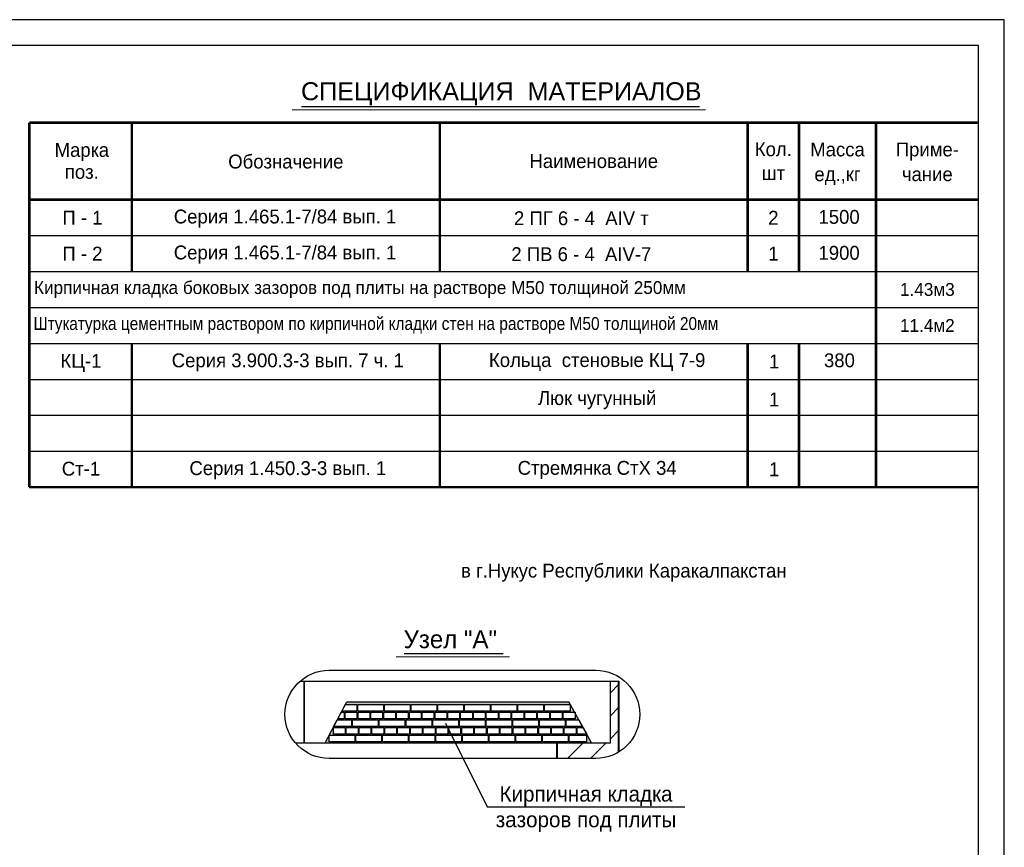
# Model space of a CAD drawing. Header units: millimetres. Extents: x -5733 to 3442, y -1003 to 2277.
# Tile 3 of 20: x 2262 to 2454, y 55 to 216. Entities that reach past the tile are written whole.
import ezdxf
from ezdxf.enums import TextEntityAlignment as Align

# ---------------------------------------------------------------- set-up
doc = ezdxf.new("R2010")
doc.units = ezdxf.units.MM
doc.styles.add('Arial_3', font='arial.ttf', dxfattribs={"height": 3})
doc.styles.add('А2.5', font='GOTHIC.TTF', dxfattribs={"height": 2.5})
doc.styles.add('А3', font='GOTHIC.TTF', dxfattribs={"height": 3})

# ---------------------------------------------------------------- blocks, each defined once
blk = doc.blocks.new('vcBlockPos')
at = {"color": 0, "linetype": 'ByBlock', "lineweight": -2, "style": 'Arial_3'}
blk.add_attdef('ПОЗИЦИЯ', text='', height=3, dxfattribs=at).set_placement((0, 0), align=Align.BOTTOM_CENTER)
at = {"color": 0, "linetype": 'ByBlock', "lineweight": -2, "style": 'Arial_3', "flags": 1}
blk.add_attdef('КОЛИЧЕСТВО', text='', height=3, dxfattribs=at).set_placement((0, 0), align=Align.RIGHT)
at = {"color": 0, "linetype": 'ByBlock', "lineweight": -2, "style": 'Arial_3'}
blk.add_attdef('НТЕКСТ', text='', height=3, dxfattribs=at).set_placement((0, 0), align=Align.TOP_CENTER)

msp = doc.modelspace()

# ---------------------------------------------------------------- hatches: boundary and pattern name
h = msp.add_hatch()
h.set_pattern_fill('ANSI36', color=8)
h.set_pattern_definition([(45, (8076.431749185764, -3321.743619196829), (1.683798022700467, 6.173926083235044), [7.9375, -1.5875, 0, -1.5875])])
edge = h.paths.add_edge_path()
edge.add_line((2366.582208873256, 71.91790959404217), (2374.08029264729, 71.91790959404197))
edge.add_arc((2374.080292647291, 80.50727580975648), 8.589366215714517, 269.9999999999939, 301.6094721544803)
edge.add_line((2378.582208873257, 73.19222541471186), (2378.582208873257, 86.95579697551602))
edge.add_line((2378.582208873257, 86.95579697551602), (2376.935371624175, 86.95579697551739))
edge.add_line((2376.935371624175, 86.95579697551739), (2376.935371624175, 74.95586426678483))
edge.add_line((2376.935371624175, 74.95586426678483), (2366.582208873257, 74.95586426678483))
edge.add_line((2366.582208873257, 74.95586426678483), (2366.582208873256, 71.91790959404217))
h = msp.add_hatch()
h.set_pattern_fill('ANSI36', color=8, scale=0.1)
h.set_pattern_definition([(45, (0, 0), (0.1683798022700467, 0.6173926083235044), [0.7937500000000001, -0.15875, 0, -0.15875])])
h.paths.add_polyline_path([(2368.85841578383, 82.9834541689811), (2325.560932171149, 82.98345416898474), (2325.282788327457, 82.45586426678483), (2327.519605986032, 82.45586426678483), (2327.519605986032, 81.15586426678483), (2324.597432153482, 81.15586426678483), (2324.491992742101, 80.95586426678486), (2325.069605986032, 80.95586426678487), (2325.069605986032, 79.65586426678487), (2323.806636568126, 79.65586426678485), (2323.701197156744, 79.45586426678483), (2326.519605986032, 79.45586426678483), (2326.519605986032, 78.15586426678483), (2323.01584098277, 78.15586426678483), (2322.119605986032, 76.45586426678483), (2327.119605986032, 76.45586426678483), (2327.119605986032, 75.15586426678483), (2322.119605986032, 75.15586426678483), (2322.119605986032, 76.4558642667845), (2321.328810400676, 74.95586426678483), (2373.27536477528, 74.95586426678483), (2372.339988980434, 76.65586426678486), (2370.469605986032, 76.65586426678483), (2370.469605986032, 77.95586426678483), (2371.624701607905, 77.95586426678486), (2371.514657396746, 78.15586426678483), (2368.31960598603, 78.15586426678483), (2368.31960598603, 79.45586426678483), (2370.799370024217, 79.45586426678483), (2370.069605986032, 80.78217490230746), (2370.069605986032, 79.65586426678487), (2367.769605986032, 79.65586426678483), (2367.769605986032, 80.95586426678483), (2369.97403844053, 80.95586426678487)])
h.paths.add_polyline_path([(2348.319605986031, 82.45586426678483), (2348.319605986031, 81.15586426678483), (2343.319605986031, 81.15586426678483), (2343.319605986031, 82.45586426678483)], flags=16)
h.paths.add_polyline_path([(2343.119605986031, 82.45586426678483), (2343.119605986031, 81.15586426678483), (2338.119605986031, 81.15586426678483), (2338.119605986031, 82.45586426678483)], flags=16)
h.paths.add_polyline_path([(2345.069605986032, 80.95586426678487), (2345.069605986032, 79.65586426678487), (2342.769605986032, 79.65586426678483), (2342.769605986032, 80.95586426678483)], flags=16)
h.paths.add_polyline_path([(2342.569605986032, 80.95586426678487), (2342.569605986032, 79.65586426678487), (2340.269605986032, 79.65586426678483), (2340.269605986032, 80.95586426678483)], flags=16)
h.paths.add_polyline_path([(2345.269605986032, 80.95586426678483), (2347.569605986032, 80.95586426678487), (2347.569605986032, 79.65586426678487), (2345.269605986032, 79.65586426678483)], flags=16)
h.paths.add_polyline_path([(2347.319605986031, 79.45586426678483), (2347.319605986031, 78.15586426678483), (2342.319605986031, 78.15586426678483), (2342.319605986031, 79.45586426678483)], flags=16)
h.paths.add_polyline_path([(2342.119605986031, 79.45586426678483), (2342.119605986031, 78.15586426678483), (2337.119605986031, 78.15586426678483), (2337.119605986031, 79.45586426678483)], flags=16)
h.paths.add_polyline_path([(2340.069605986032, 80.95586426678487), (2340.069605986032, 79.65586426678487), (2337.769605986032, 79.65586426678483), (2337.769605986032, 80.95586426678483)], flags=16)
h.paths.add_polyline_path([(2345.269605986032, 77.95586426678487), (2345.269605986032, 76.65586426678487), (2342.969605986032, 76.65586426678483), (2342.969605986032, 77.95586426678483)], flags=16)
h.paths.add_polyline_path([(2342.769605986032, 77.95586426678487), (2342.769605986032, 76.65586426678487), (2340.469605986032, 76.65586426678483), (2340.469605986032, 77.95586426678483)], flags=16)
h.paths.add_polyline_path([(2347.769605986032, 80.95586426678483), (2350.069605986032, 80.95586426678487), (2350.069605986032, 79.65586426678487), (2347.769605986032, 79.65586426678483)], flags=16)
h.paths.add_polyline_path([(2345.469605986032, 77.95586426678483), (2347.769605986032, 77.95586426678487), (2347.769605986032, 76.65586426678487), (2345.469605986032, 76.65586426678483)], flags=16)
h.paths.add_polyline_path([(2348.519605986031, 82.45586426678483), (2353.519605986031, 82.45586426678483), (2353.519605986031, 81.15586426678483), (2348.519605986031, 81.15586426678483)], flags=16)
h.paths.add_polyline_path([(2347.519605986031, 79.45586426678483), (2352.519605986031, 79.45586426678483), (2352.519605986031, 78.15586426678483), (2347.519605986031, 78.15586426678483)], flags=16)
h.paths.add_polyline_path([(2337.919605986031, 82.45586426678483), (2337.919605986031, 81.15586426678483), (2332.919605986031, 81.15586426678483), (2332.919605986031, 82.45586426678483)], flags=16)
h.paths.add_polyline_path([(2340.269605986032, 77.95586426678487), (2340.269605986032, 76.65586426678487), (2337.969605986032, 76.65586426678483), (2337.969605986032, 77.95586426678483)], flags=16)
h.paths.add_polyline_path([(2337.569605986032, 80.95586426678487), (2337.569605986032, 79.65586426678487), (2335.269605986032, 79.65586426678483), (2335.269605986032, 80.95586426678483)], flags=16)
h.paths.add_polyline_path([(2347.919605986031, 76.45586426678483), (2347.919605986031, 75.15586426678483), (2342.919605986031, 75.15586426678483), (2342.919605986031, 76.45586426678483)], flags=16)
h.paths.add_polyline_path([(2342.719605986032, 76.45586426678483), (2342.719605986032, 75.15586426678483), (2337.719605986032, 75.15586426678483), (2337.719605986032, 76.45586426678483)], flags=16)
h.paths.add_polyline_path([(2347.969605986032, 77.95586426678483), (2350.269605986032, 77.95586426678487), (2350.269605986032, 76.65586426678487), (2347.969605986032, 76.65586426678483)], flags=16)
h.paths.add_polyline_path([(2350.269605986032, 80.95586426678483), (2352.569605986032, 80.95586426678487), (2352.569605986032, 79.65586426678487), (2350.269605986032, 79.65586426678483)], flags=16)
h.paths.add_polyline_path([(2336.919605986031, 79.45586426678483), (2336.919605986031, 78.15586426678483), (2331.919605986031, 78.15586426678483), (2331.919605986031, 79.45586426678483)], flags=16)
h.paths.add_polyline_path([(2337.769605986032, 77.95586426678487), (2337.769605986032, 76.65586426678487), (2335.469605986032, 76.65586426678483), (2335.469605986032, 77.95586426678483)], flags=16)
h.paths.add_polyline_path([(2348.119605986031, 76.45586426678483), (2353.119605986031, 76.45586426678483), (2353.119605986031, 75.15586426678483), (2348.119605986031, 75.15586426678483)], flags=16)
h.paths.add_polyline_path([(2335.069605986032, 80.95586426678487), (2335.069605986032, 79.65586426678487), (2332.769605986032, 79.65586426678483), (2332.769605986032, 80.95586426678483)], flags=16)
h.paths.add_polyline_path([(2337.519605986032, 76.45586426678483), (2337.519605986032, 75.15586426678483), (2332.519605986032, 75.15586426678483), (2332.519605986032, 76.45586426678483)], flags=16)
h.paths.add_polyline_path([(2350.469605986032, 77.95586426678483), (2352.769605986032, 77.95586426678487), (2352.769605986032, 76.65586426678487), (2350.469605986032, 76.65586426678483)], flags=16)
h.paths.add_polyline_path([(2335.269605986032, 77.95586426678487), (2335.269605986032, 76.65586426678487), (2332.969605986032, 76.65586426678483), (2332.969605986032, 77.95586426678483)], flags=16)
h.paths.add_polyline_path([(2352.769605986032, 80.95586426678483), (2355.069605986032, 80.95586426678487), (2355.069605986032, 79.65586426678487), (2352.769605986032, 79.65586426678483)], flags=16)
h.paths.add_polyline_path([(2352.719605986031, 79.45586426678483), (2357.719605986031, 79.45586426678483), (2357.719605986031, 78.15586426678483), (2352.719605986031, 78.15586426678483)], flags=16)
h.paths.add_polyline_path([(2353.719605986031, 82.45586426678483), (2358.719605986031, 82.45586426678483), (2358.719605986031, 81.15586426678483), (2353.719605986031, 81.15586426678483)], flags=16)
h.paths.add_polyline_path([(2332.719605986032, 82.45586426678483), (2332.719605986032, 81.15586426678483), (2327.719605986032, 81.15586426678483), (2327.719605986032, 82.45586426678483)], flags=16)
h.paths.add_polyline_path([(2352.969605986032, 77.95586426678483), (2355.269605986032, 77.95586426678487), (2355.269605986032, 76.65586426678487), (2352.969605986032, 76.65586426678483)], flags=16)
h.paths.add_polyline_path([(2332.569605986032, 80.95586426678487), (2332.569605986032, 79.65586426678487), (2330.269605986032, 79.65586426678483), (2330.269605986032, 80.95586426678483)], flags=16)
h.paths.add_polyline_path([(2332.769605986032, 77.95586426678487), (2332.769605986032, 76.65586426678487), (2330.469605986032, 76.65586426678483), (2330.469605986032, 77.95586426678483)], flags=16)
h.paths.add_polyline_path([(2353.319605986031, 76.45586426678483), (2358.319605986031, 76.45586426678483), (2358.319605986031, 75.15586426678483), (2353.319605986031, 75.15586426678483)], flags=16)
h.paths.add_polyline_path([(2355.269605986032, 80.95586426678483), (2357.569605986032, 80.95586426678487), (2357.569605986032, 79.65586426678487), (2355.269605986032, 79.65586426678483)], flags=16)
h.paths.add_polyline_path([(2331.719605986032, 79.45586426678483), (2331.719605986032, 78.15586426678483), (2326.719605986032, 78.15586426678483), (2326.719605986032, 79.45586426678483)], flags=16)
h.paths.add_polyline_path([(2332.319605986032, 76.45586426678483), (2332.319605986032, 75.15586426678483), (2327.319605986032, 75.15586426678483), (2327.319605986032, 76.45586426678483)], flags=16)
h.paths.add_polyline_path([(2355.469605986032, 77.95586426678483), (2357.769605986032, 77.95586426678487), (2357.769605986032, 76.65586426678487), (2355.469605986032, 76.65586426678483)], flags=16)
h.paths.add_polyline_path([(2330.069605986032, 80.95586426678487), (2330.069605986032, 79.65586426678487), (2327.769605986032, 79.65586426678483), (2327.769605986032, 80.95586426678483)], flags=16)
h.paths.add_polyline_path([(2330.269605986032, 77.95586426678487), (2330.269605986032, 76.65586426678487), (2327.969605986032, 76.65586426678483), (2327.969605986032, 77.95586426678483)], flags=16)
h.paths.add_polyline_path([(2357.769605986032, 80.95586426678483), (2360.069605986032, 80.95586426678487), (2360.069605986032, 79.65586426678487), (2357.769605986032, 79.65586426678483)], flags=16)
h.paths.add_polyline_path([(2357.919605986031, 79.45586426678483), (2362.919605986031, 79.45586426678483), (2362.919605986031, 78.15586426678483), (2357.919605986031, 78.15586426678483)], flags=16)
h.paths.add_polyline_path([(2357.969605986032, 77.95586426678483), (2360.269605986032, 77.95586426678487), (2360.269605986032, 76.65586426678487), (2357.969605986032, 76.65586426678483)], flags=16)
h.paths.add_polyline_path([(2358.919605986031, 82.45586426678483), (2363.919605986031, 82.45586426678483), (2363.919605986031, 81.15586426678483), (2358.919605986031, 81.15586426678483)], flags=16)
h.paths.add_polyline_path([(2327.569605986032, 80.95586426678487), (2327.569605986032, 79.65586426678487), (2325.269605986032, 79.65586426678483), (2325.269605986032, 80.95586426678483)], flags=16)
h.paths.add_polyline_path([(2327.769605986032, 77.95586426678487), (2327.769605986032, 76.65586426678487), (2325.469605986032, 76.65586426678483), (2325.469605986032, 77.95586426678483)], flags=16)
h.paths.add_polyline_path([(2358.519605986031, 76.45586426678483), (2363.519605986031, 76.45586426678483), (2363.519605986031, 75.15586426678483), (2358.519605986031, 75.15586426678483)], flags=16)
h.paths.add_polyline_path([(2360.269605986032, 80.95586426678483), (2362.569605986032, 80.95586426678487), (2362.569605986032, 79.65586426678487), (2360.269605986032, 79.65586426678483)], flags=16)
h.paths.add_polyline_path([(2360.469605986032, 77.95586426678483), (2362.769605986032, 77.95586426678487), (2362.769605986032, 76.65586426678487), (2360.469605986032, 76.65586426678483)], flags=16)
h.paths.add_polyline_path([(2325.269605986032, 77.95586426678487), (2325.269605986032, 76.65586426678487), (2322.969605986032, 76.65586426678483), (2322.969605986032, 77.95586426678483)], flags=16)
h.paths.add_polyline_path([(2362.769605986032, 80.95586426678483), (2365.069605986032, 80.95586426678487), (2365.069605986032, 79.65586426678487), (2362.769605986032, 79.65586426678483)], flags=16)
h.paths.add_polyline_path([(2363.11960598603, 79.45586426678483), (2368.11960598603, 79.45586426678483), (2368.11960598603, 78.15586426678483), (2363.11960598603, 78.15586426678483)], flags=16)
h.paths.add_polyline_path([(2362.969605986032, 77.95586426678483), (2365.269605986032, 77.95586426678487), (2365.269605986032, 76.65586426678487), (2362.969605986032, 76.65586426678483)], flags=16)
h.paths.add_polyline_path([(2364.11960598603, 82.45586426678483), (2369.11960598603, 82.45586426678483), (2369.11960598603, 81.15586426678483), (2364.11960598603, 81.15586426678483)], flags=16)
h.paths.add_polyline_path([(2363.719605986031, 76.45586426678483), (2368.719605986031, 76.45586426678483), (2368.719605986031, 75.15586426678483), (2363.719605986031, 75.15586426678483)], flags=16)
h.paths.add_polyline_path([(2365.269605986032, 80.95586426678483), (2367.569605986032, 80.95586426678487), (2367.569605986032, 79.65586426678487), (2365.269605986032, 79.65586426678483)], flags=16)
h.paths.add_polyline_path([(2365.469605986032, 77.95586426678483), (2367.769605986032, 77.95586426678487), (2367.769605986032, 76.65586426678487), (2365.469605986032, 76.65586426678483)], flags=16)
h.paths.add_polyline_path([(2367.969605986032, 77.95586426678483), (2370.269605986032, 77.95586426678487), (2370.269605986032, 76.65586426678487), (2367.969605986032, 76.65586426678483)], flags=16)
h.paths.add_polyline_path([(2368.919605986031, 76.45586426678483), (2372.31960598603, 76.45586426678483), (2372.31960598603, 75.15586426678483), (2368.919605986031, 75.15586426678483)], flags=16)

# ---------------------------------------------------------------- linework, layer by layer
for p, q in [((2316.746270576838, 198.924995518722), (2394.308297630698, 198.924995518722)), ((2263.701609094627, 173.7826077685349), (2448.701609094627, 173.7826077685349)), ((2263.701609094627, 173.7826077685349), (2448.701609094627, 173.7826077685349)), ((2263.701609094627, 173.7826077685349), (2448.701609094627, 173.7826077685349)), ((2263.701609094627, 166.7826077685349), (2448.701609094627, 166.7826077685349)), ((2263.701609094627, 159.7826077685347), (2448.701609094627, 159.7826077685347)), ((2263.701609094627, 152.7826077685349), (2448.701609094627, 152.7826077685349)), ((2263.701609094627, 145.7826077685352), (2448.701609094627, 145.7826077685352)), ((2263.701609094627, 138.7826077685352), (2448.701609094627, 138.7826077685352)), ((2263.701609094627, 131.7826077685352), (2448.701609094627, 131.7826077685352)), ((2263.701609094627, 124.7826077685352), (2448.701609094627, 124.7826077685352)), ((2336.736746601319, 92.38481496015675), (2356.066222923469, 92.38481496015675))]:
    msp.add_line(p, q)
at = {"lineweight": 30}
for p, q in [((2316.453184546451, 86.95579697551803), (2317.335894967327, 86.95579697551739)), ((2317.295708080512, 86.95579697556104), (2378.582208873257, 86.95579697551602)), ((2317.295708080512, 74.95586426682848), (2317.295708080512, 86.95579697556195)), ((2317.335894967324, 74.95586426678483), (2317.335894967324, 86.9557969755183)), ((2376.935371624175, 74.95586426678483), (2376.935371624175, 86.9557969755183)), ((2321.335872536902, 74.96925989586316), (2325.560932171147, 82.9834541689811)), ((2325.560932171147, 82.98345416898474), (2368.858415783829, 82.9834541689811)), ((2373.27536477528, 74.95586426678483), (2368.85841578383, 82.9834541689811)), ((2315.572826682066, 74.95586426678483), (2317.335894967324, 74.95586426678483)), ((2317.335894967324, 74.95586426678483), (2376.935371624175, 74.95586426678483))]:
    msp.add_line(p, q, dxfattribs=at)
at = {"lineweight": 40}
for p, q in [((2378.582208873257, 73.19222541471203), (2378.582208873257, 86.95586426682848)), ((2366.582208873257, 71.91790959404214), (2366.582208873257, 74.95586426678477))]:
    msp.add_line(p, q, dxfattribs=at)
for points in [[(2033.705814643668, -81.15608295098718), (2453.701609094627, -81.15608295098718), (2453.701609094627, 215.8477185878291), (2033.705814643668, 215.8477185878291)], [(2324.491992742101, 80.95586426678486), (2325.069605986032, 80.95586426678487), (2325.069605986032, 79.65586426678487), (2323.806636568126, 79.65586426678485)], [(2325.282788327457, 82.45586426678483), (2327.519605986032, 82.45586426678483), (2327.519605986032, 81.15586426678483), (2324.597432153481, 81.15586426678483)], [(2325.269605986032, 80.95586426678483), (2327.569605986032, 80.95586426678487), (2327.569605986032, 79.65586426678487), (2325.269605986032, 79.65586426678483)], [(2327.719605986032, 82.45586426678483), (2332.719605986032, 82.45586426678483), (2332.719605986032, 81.15586426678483), (2327.719605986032, 81.15586426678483)], [(2327.769605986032, 80.95586426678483), (2330.069605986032, 80.95586426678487), (2330.069605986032, 79.65586426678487), (2327.769605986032, 79.65586426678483)], [(2330.269605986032, 80.95586426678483), (2332.569605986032, 80.95586426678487), (2332.569605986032, 79.65586426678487), (2330.269605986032, 79.65586426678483)], [(2332.769605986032, 80.95586426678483), (2335.069605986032, 80.95586426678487), (2335.069605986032, 79.65586426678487), (2332.769605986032, 79.65586426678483)], [(2332.919605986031, 82.45586426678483), (2337.919605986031, 82.45586426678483), (2337.919605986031, 81.15586426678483), (2332.919605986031, 81.15586426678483)], [(2335.269605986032, 80.95586426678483), (2337.569605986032, 80.95586426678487), (2337.569605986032, 79.65586426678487), (2335.269605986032, 79.65586426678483)], [(2337.769605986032, 80.95586426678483), (2340.069605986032, 80.95586426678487), (2340.069605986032, 79.65586426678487), (2337.769605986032, 79.65586426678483)], [(2338.119605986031, 82.45586426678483), (2343.119605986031, 82.45586426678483), (2343.119605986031, 81.15586426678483), (2338.119605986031, 81.15586426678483)], [(2340.269605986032, 80.95586426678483), (2342.569605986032, 80.95586426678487), (2342.569605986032, 79.65586426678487), (2340.269605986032, 79.65586426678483)], [(2342.769605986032, 80.95586426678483), (2345.069605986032, 80.95586426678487), (2345.069605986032, 79.65586426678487), (2342.769605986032, 79.65586426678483)], [(2343.319605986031, 82.45586426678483), (2348.319605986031, 82.45586426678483), (2348.319605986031, 81.15586426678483), (2343.319605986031, 81.15586426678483)], [(2345.269605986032, 80.95586426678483), (2347.569605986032, 80.95586426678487), (2347.569605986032, 79.65586426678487), (2345.269605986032, 79.65586426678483)], [(2347.769605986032, 80.95586426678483), (2350.069605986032, 80.95586426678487), (2350.069605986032, 79.65586426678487), (2347.769605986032, 79.65586426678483)], [(2348.519605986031, 82.45586426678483), (2353.519605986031, 82.45586426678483), (2353.519605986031, 81.15586426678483), (2348.519605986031, 81.15586426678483)], [(2350.269605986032, 80.95586426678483), (2352.569605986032, 80.95586426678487), (2352.569605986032, 79.65586426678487), (2350.269605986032, 79.65586426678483)], [(2352.769605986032, 80.95586426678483), (2355.069605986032, 80.95586426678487), (2355.069605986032, 79.65586426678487), (2352.769605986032, 79.65586426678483)], [(2353.719605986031, 82.45586426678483), (2358.719605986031, 82.45586426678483), (2358.719605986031, 81.15586426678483), (2353.719605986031, 81.15586426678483)], [(2355.269605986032, 80.95586426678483), (2357.569605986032, 80.95586426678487), (2357.569605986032, 79.65586426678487), (2355.269605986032, 79.65586426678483)], [(2357.769605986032, 80.95586426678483), (2360.069605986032, 80.95586426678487), (2360.069605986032, 79.65586426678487), (2357.769605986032, 79.65586426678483)], [(2358.919605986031, 82.45586426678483), (2363.919605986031, 82.45586426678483), (2363.919605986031, 81.15586426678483), (2358.919605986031, 81.15586426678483)], [(2360.269605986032, 80.95586426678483), (2362.569605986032, 80.95586426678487), (2362.569605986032, 79.65586426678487), (2360.269605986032, 79.65586426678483)], [(2362.769605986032, 80.95586426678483), (2365.069605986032, 80.95586426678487), (2365.069605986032, 79.65586426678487), (2362.769605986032, 79.65586426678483)], [(2364.11960598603, 82.45586426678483), (2369.11960598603, 82.45586426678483), (2369.11960598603, 81.15586426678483), (2364.11960598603, 81.15586426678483)], [(2365.269605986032, 80.95586426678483), (2367.569605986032, 80.95586426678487), (2367.569605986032, 79.65586426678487), (2365.269605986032, 79.65586426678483)], [(2367.769605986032, 80.95586426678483), (2370.069605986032, 80.95586426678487), (2370.069605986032, 79.65586426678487), (2367.769605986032, 79.65586426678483)], [(2323.701197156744, 79.45586426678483), (2326.519605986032, 79.45586426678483), (2326.519605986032, 78.15586426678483), (2323.015840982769, 78.15586426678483)], [(2326.719605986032, 79.45586426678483), (2331.719605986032, 79.45586426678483), (2331.719605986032, 78.15586426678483), (2326.719605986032, 78.15586426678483)], [(2331.919605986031, 79.45586426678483), (2336.919605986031, 79.45586426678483), (2336.919605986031, 78.15586426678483), (2331.919605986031, 78.15586426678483)], [(2337.119605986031, 79.45586426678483), (2342.119605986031, 79.45586426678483), (2342.119605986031, 78.15586426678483), (2337.119605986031, 78.15586426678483)], [(2342.319605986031, 79.45586426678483), (2347.319605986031, 79.45586426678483), (2347.319605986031, 78.15586426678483), (2342.319605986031, 78.15586426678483)], [(2347.519605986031, 79.45586426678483), (2352.519605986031, 79.45586426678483), (2352.519605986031, 78.15586426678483), (2347.519605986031, 78.15586426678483)], [(2352.719605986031, 79.45586426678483), (2357.719605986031, 79.45586426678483), (2357.719605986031, 78.15586426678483), (2352.719605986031, 78.15586426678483)], [(2357.919605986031, 79.45586426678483), (2362.919605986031, 79.45586426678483), (2362.919605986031, 78.15586426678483), (2357.919605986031, 78.15586426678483)], [(2363.11960598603, 79.45586426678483), (2368.11960598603, 79.45586426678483), (2368.11960598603, 78.15586426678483), (2363.11960598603, 78.15586426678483)], [(2368.31960598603, 79.45586426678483), (2370.799370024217, 79.45586426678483), (2371.514657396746, 78.15586426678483), (2368.31960598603, 78.15586426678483)], [(2322.969605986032, 77.95586426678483), (2325.269605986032, 77.95586426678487), (2325.269605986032, 76.65586426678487), (2322.969605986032, 76.65586426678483)], [(2325.469605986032, 77.95586426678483), (2327.769605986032, 77.95586426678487), (2327.769605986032, 76.65586426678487), (2325.469605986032, 76.65586426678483)], [(2327.969605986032, 77.95586426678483), (2330.269605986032, 77.95586426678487), (2330.269605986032, 76.65586426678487), (2327.969605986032, 76.65586426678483)], [(2330.469605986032, 77.95586426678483), (2332.769605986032, 77.95586426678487), (2332.769605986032, 76.65586426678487), (2330.469605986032, 76.65586426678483)], [(2332.969605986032, 77.95586426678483), (2335.269605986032, 77.95586426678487), (2335.269605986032, 76.65586426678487), (2332.969605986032, 76.65586426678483)], [(2335.469605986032, 77.95586426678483), (2337.769605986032, 77.95586426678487), (2337.769605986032, 76.65586426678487), (2335.469605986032, 76.65586426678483)], [(2337.969605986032, 77.95586426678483), (2340.269605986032, 77.95586426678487), (2340.269605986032, 76.65586426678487), (2337.969605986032, 76.65586426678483)], [(2340.469605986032, 77.95586426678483), (2342.769605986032, 77.95586426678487), (2342.769605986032, 76.65586426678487), (2340.469605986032, 76.65586426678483)], [(2342.969605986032, 77.95586426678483), (2345.269605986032, 77.95586426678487), (2345.269605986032, 76.65586426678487), (2342.969605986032, 76.65586426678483)], [(2345.469605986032, 77.95586426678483), (2347.769605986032, 77.95586426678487), (2347.769605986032, 76.65586426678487), (2345.469605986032, 76.65586426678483)], [(2347.969605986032, 77.95586426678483), (2350.269605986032, 77.95586426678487), (2350.269605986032, 76.65586426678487), (2347.969605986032, 76.65586426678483)], [(2350.469605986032, 77.95586426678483), (2352.769605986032, 77.95586426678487), (2352.769605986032, 76.65586426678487), (2350.469605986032, 76.65586426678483)], [(2352.969605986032, 77.95586426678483), (2355.269605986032, 77.95586426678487), (2355.269605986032, 76.65586426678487), (2352.969605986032, 76.65586426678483)], [(2355.469605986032, 77.95586426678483), (2357.769605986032, 77.95586426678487), (2357.769605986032, 76.65586426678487), (2355.469605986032, 76.65586426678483)], [(2357.969605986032, 77.95586426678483), (2360.269605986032, 77.95586426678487), (2360.269605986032, 76.65586426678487), (2357.969605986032, 76.65586426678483)], [(2360.469605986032, 77.95586426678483), (2362.769605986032, 77.95586426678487), (2362.769605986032, 76.65586426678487), (2360.469605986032, 76.65586426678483)], [(2362.969605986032, 77.95586426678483), (2365.269605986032, 77.95586426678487), (2365.269605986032, 76.65586426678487), (2362.969605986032, 76.65586426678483)], [(2365.469605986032, 77.95586426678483), (2367.769605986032, 77.95586426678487), (2367.769605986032, 76.65586426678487), (2365.469605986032, 76.65586426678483)], [(2367.969605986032, 77.95586426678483), (2370.269605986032, 77.95586426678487), (2370.269605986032, 76.65586426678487), (2367.969605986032, 76.65586426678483)], [(2370.469605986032, 77.95586426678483), (2371.619605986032, 77.95586426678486), (2372.339988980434, 76.65586426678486), (2370.469605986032, 76.65586426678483)], [(2322.119605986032, 76.45586426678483), (2327.119605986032, 76.45586426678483), (2327.119605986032, 75.15586426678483), (2322.119605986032, 75.15586426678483)], [(2327.319605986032, 76.45586426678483), (2332.319605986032, 76.45586426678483), (2332.319605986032, 75.15586426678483), (2327.319605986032, 75.15586426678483)], [(2332.519605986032, 76.45586426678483), (2337.519605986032, 76.45586426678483), (2337.519605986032, 75.15586426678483), (2332.519605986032, 75.15586426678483)], [(2337.719605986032, 76.45586426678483), (2342.719605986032, 76.45586426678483), (2342.719605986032, 75.15586426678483), (2337.719605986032, 75.15586426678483)], [(2342.919605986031, 76.45586426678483), (2347.919605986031, 76.45586426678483), (2347.919605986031, 75.15586426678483), (2342.919605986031, 75.15586426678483)], [(2348.119605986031, 76.45586426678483), (2353.119605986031, 76.45586426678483), (2353.119605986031, 75.15586426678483), (2348.119605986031, 75.15586426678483)], [(2353.319605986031, 76.45586426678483), (2358.319605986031, 76.45586426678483), (2358.319605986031, 75.15586426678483), (2353.319605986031, 75.15586426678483)], [(2358.519605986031, 76.45586426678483), (2363.519605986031, 76.45586426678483), (2363.519605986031, 75.15586426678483), (2358.519605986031, 75.15586426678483)], [(2363.719605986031, 76.45586426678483), (2368.719605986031, 76.45586426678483), (2368.719605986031, 75.15586426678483), (2363.719605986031, 75.15586426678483)], [(2368.919605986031, 76.45586426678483), (2372.31960598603, 76.45586426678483), (2372.31960598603, 75.15586426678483), (2368.919605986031, 75.15586426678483)]]:
    msp.add_lwpolyline(points, close=True)
at = {"lineweight": 30}
msp.add_lwpolyline([(2053.705814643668, -76.15608295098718), (2448.701609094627, -76.15608295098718), (2448.701609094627, 210.8477185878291), (2053.705814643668, 210.8477185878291)], close=True, dxfattribs=at)
for points, const_width in [([(2314.882281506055, 198.2877357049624), (2395.498071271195, 198.2877357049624)], 0.2), ([(2263.701609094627, 195.7826077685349), (2263.701609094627, 124.7826077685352)], 0.5), ([(2448.701609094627, 195.7826077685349), (2263.701609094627, 195.7826077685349)], 0.5), ([(2283.701609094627, 195.7826077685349), (2283.701609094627, 166.7826077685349)], 0.5), ([(2343.701609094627, 195.7826077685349), (2343.701609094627, 166.7826077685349)], 0.5), ([(2403.701609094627, 195.7826077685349), (2403.701609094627, 180.7826077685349)], 0.5), ([(2413.701609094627, 195.7826077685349), (2413.701609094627, 180.7826077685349)], 0.5), ([(2428.701609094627, 195.7826077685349), (2428.701609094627, 124.7826077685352)], 0.5), ([(2448.701609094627, 180.7826077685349), (2263.701609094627, 180.7826077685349)], 0.5), ([(2403.701609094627, 180.7826077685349), (2403.701609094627, 166.7826077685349)], 0.5), ([(2413.701609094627, 180.7826077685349), (2413.701609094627, 166.7826077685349)], 0.5), ([(2283.701609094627, 152.7826077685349), (2283.701609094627, 124.7826077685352)], 0.5), ([(2343.701609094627, 152.7826077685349), (2343.701609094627, 124.7826077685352)], 0.5), ([(2403.701609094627, 152.7826077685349), (2403.701609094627, 124.7826077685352)], 0.5), ([(2413.701609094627, 152.7826077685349), (2413.701609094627, 124.7826077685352)], 0.5), ([(2448.701609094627, 124.7826077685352), (2263.701609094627, 124.7826077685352)], 0.5), ([(2335.147854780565, 91.74567258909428), (2357.318699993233, 91.74567258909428)], 0.2)]:
    msp.add_lwpolyline(points, dxfattribs=dict(const_width=const_width))
msp.add_lwpolyline([(2322.127141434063, 89.09664202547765), (2374.08029264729, 89.09664202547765, -0.9999999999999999), (2374.08029264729, 71.91790959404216), (2322.127141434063, 71.91790959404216, -0.9999999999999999)], format="xyb", close=True)
msp.add_lwpolyline([(2344.819605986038, 78.80586426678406), (2352.937538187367, 62.52467092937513), (2391.456232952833, 62.52467092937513)])

# ---------------------------------------------------------------- block references
ref = msp.add_blockref('vcBlockPos', (2372.1968855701, 62.52467092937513))
ref.add_attrib('ПОЗИЦИЯ', 'Кирпичная кладка', dxfattribs={"color": 0, "linetype": 'ByBlock', "lineweight": -2, "height": 3, "style": 'А2.5'}).set_placement((2372.1968855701, 63.52467092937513), align=Align.CENTER)
ref.add_attrib('НТЕКСТ', 'зазоров под плиты', dxfattribs={"color": 0, "linetype": 'ByBlock', "lineweight": -2, "height": 3, "style": 'А2.5'}).set_placement((2372.1968855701, 61.52467092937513), align=Align.TOP_CENTER)

# ---------------------------------------------------------------- texts
for s, height, style, p in [('СПЕЦИФИКАЦИЯ  МАТЕРИАЛОВ', 3.5, 'Arial_3', (2355.679926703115, 200.1609332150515)), ('Кол.', 2.7, 'А3', (2408.695487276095, 189.2683184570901)), ('Масса', 2.7, 'А3', (2421.201609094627, 189.218822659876)), ('Приме-', 2.7, 'А3', (2438.701609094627, 189.218822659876)), ('Марка', 2.7, 'А3', (2273.949725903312, 189.1307314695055)), ('поз.', 2.7, 'А3', (2273.949725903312, 184.8504786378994)), ('шт', 2.7, 'А3', (2408.695487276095, 184.6321240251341)), ('ед.,кг', 2.7, 'А3', (2421.201609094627, 184.3995866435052)), ('чание', 2.7, 'А3', (2438.701609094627, 184.3995866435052)), ('П - 1', 2.7, 'А3', (2274.065080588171, 175.9249940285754)), ('Серия 1.465.1-7/84 вып. 1', 2.7, 'А3', (2313.550655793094, 176.1504469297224)), ('2 ПГ 6 - 4  АIV т', 2.7, 'А3', (2371.287501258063, 175.8203030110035)), ('2', 2.7, 'А3', (2408.704100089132, 175.9120164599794)), ('1500', 2.7, 'А3', (2421.509245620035, 176.082262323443)), ('П - 2', 2.7, 'А3', (2274.065080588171, 168.9249940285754)), ('Серия 1.465.1-7/84 вып. 1', 2.7, 'А3', (2313.550655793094, 169.1504469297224)), ('2 ПВ 6 - 4  АIV-7', 2.7, 'А3', (2371.287501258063, 168.8203030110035)), ('1', 2.7, 'А3', (2408.704100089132, 168.9120164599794)), ('1900', 2.7, 'А3', (2421.509245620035, 169.082262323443)), ('КЦ-1', 2.7, 'А3', (2273.779975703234, 148.0279724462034)), ('Серия 3.900.3-3 вып. 7 ч. 1', 2.7, 'А3', (2314.090625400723, 148.1321068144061)), ('Кольца  стеновые КЦ 7-9', 2.7, 'А3', (2374.368949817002, 148.1848767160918)), ('1', 2.7, 'А3', (2408.865661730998, 147.9199526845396)), ('380', 2.7, 'А3', (2421.578799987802, 148.1422297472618)), ('Люк чугунный', 2.7, 'А3', (2374.368949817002, 140.7825463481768)), ('1', 2.7, 'А3', (2408.865661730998, 140.5176223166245)), ('Ст-1', 2.7, 'А3', (2273.779975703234, 127.0279724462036)), ('Серия 1.450.3-3 вып. 1', 2.7, 'А3', (2314.090625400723, 127.1321068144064)), ('Стремянка СтХ 34', 2.7, 'А3', (2374.368949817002, 127.184876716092)), ('1', 2.7, 'А3', (2408.865661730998, 126.9199526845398))]:
    msp.add_text(s, height=height, dxfattribs=dict(style=style)).set_placement(p, align=Align.CENTER)
at = {"style": 'А3'}
for s, p in [('Обозначение', (2313.701609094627, 188.2826077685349)), ('Наименование', (2373.701609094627, 188.2826077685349))]:
    msp.add_text(s, height=2.7, dxfattribs=at).set_placement(p, align=Align.MIDDLE)
at = {"lineweight": 18, "style": 'А2.5'}
msp.add_text('в г.Нукус Республики Каракалпакстан', height=2.7, dxfattribs=at).set_placement((2379.554498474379, 107.1670499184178), align=Align.CENTER)
at = {"style": 'А2.5'}
msp.add_text('Узел "А"', height=3.5, dxfattribs=at).set_placement((2336.650367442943, 93.41047960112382))
at = {"char_height": 2.5, "style": 'А2.5'}
for s, width, insert, attachment_point in [(' Кирпичная кладка боковых зазоров под плиты на растворе М50 толщиной 250мм', 165, (2263.701609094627, 163.2826077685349), 4), ('1.43м3', 20, (2438.701609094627, 163.2826077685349), 5), ('{\\W0.9; Штукатурка цементным раствором по кирпичной кладки стен на растворе М50 толщиной 20мм}', 165, (2263.701609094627, 156.2826077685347), 4), ('11.4м2', 20, (2438.701609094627, 156.2826077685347), 5)]:
    msp.add_mtext_dynamic_manual_height_columns(s, width=width, gutter_width=12.5, heights=[0], dxfattribs=dict(at, insert=insert, attachment_point=attachment_point))

doc.saveas('drawing.dxf')
